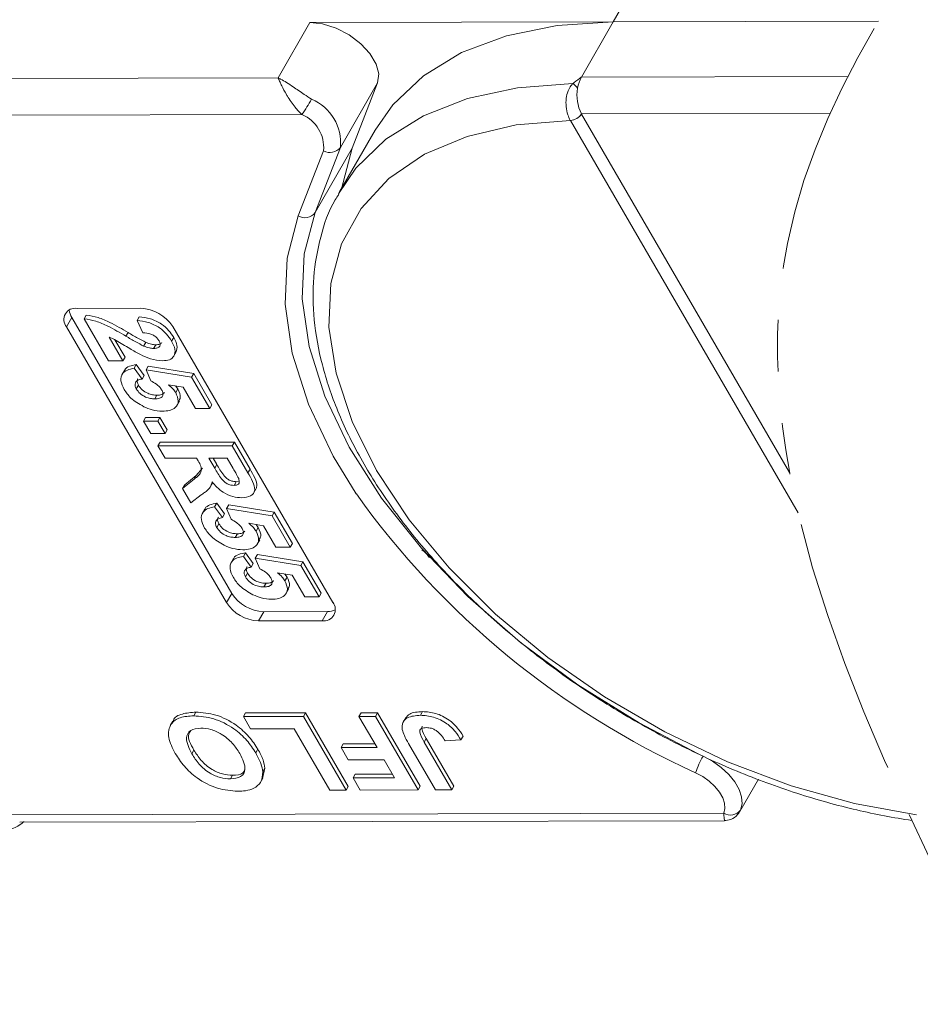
# Model space of a CAD drawing. Header units: millimetres. Extents: x 2548 to 3470, y -441 to 211.
# Tile 35 of 49: x 3220 to 3247, y 18 to 49. Entities that reach past the tile are written whole.
import ezdxf

# ---------------------------------------------------------------- set-up
doc = ezdxf.new("R2010")
doc.units = ezdxf.units.MM
doc.linetypes.add('PHANTOM2', pattern=[31.75, 15.875, -3.175, 3.175, -3.175, 3.175, -3.175])

msp = doc.modelspace()

# ---------------------------------------------------------------- linework, layer by layer
at = {"color": 7, "linetype": 'Continuous', "lineweight": 15}
for p, q in [((3237.976, 48.622), (3239.114, 50.604)), ((3228.656, 48.601), (3227.68, 46.902)), ((3228.656, 48.601), (3237.976, 48.622)), ((3236.999, 46.923), (3237.976, 48.622)), ((3246.126, 48.64), (3237.976, 48.622)), ((3245.188, 46.941), (3236.999, 46.923)), ((3227.68, 46.902), (3206.953, 46.856)), ((3229.595, 44.765), (3230.734, 46.747)), ((3229.955, 44.744), (3230.734, 46.747)), ((3206.956, 45.725), (3228.413, 45.772)), ((3237.002, 45.791), (3244.644, 45.808)), ((3237.003, 45.789), (3237.002, 45.791)), ((3243.398, 34.768), (3237.003, 45.789)), ((3236.659, 45.593), (3236.66, 45.591)), ((3236.66, 45.591), (3243.658, 33.531)), ((3230.659, 45.292), (3229.569, 43.395)), ((3229.077, 44.662), (3228.298, 42.66)), ((3228.816, 42.762), (3229.595, 44.765)), ((3229.955, 44.744), (3228.816, 42.762)), ((3229.624, 43.49), (3229.955, 44.744)), ((3221.502, 39.817), (3223.462, 39.821)), ((3221.339, 39.533), (3221.177, 39.25)), ((3226.257, 31.058), (3221.339, 39.533)), ((3221.722, 39.494), (3221.787, 39.607)), ((3222.472, 38.201), (3221.722, 39.494)), ((3223.348, 39.447), (3223.413, 39.56)), ((3223.526, 39.066), (3223.348, 39.447)), ((3226.094, 30.775), (3221.177, 39.25)), ((3223.004, 38.961), (3223.069, 39.074)), ((3224.443, 39.257), (3229.36, 30.782)), ((3222.486, 38.936), (3222.912, 38.202)), ((3222.667, 38.849), (3222.977, 38.315)), ((3223.549, 38.659), (3223.614, 38.772)), ((3224.406, 38.813), (3224.472, 38.926)), ((3223.857, 38.585), (3223.922, 38.698)), ((3224.471, 38.34), (3224.553, 38.482)), ((3222.912, 38.202), (3222.472, 38.201)), ((3222.912, 38.202), (3222.977, 38.315)), ((3222.96, 37.911), (3222.879, 37.769)), ((3223.259, 37.974), (3223.324, 38.087)), ((3223.259, 37.974), (3223.5, 37.644)), ((3223.324, 38.087), (3223.565, 37.758)), ((3223.626, 37.924), (3223.691, 38.037)), ((3223.765, 37.592), (3223.626, 37.924)), ((3223.626, 37.924), (3225.024, 37.699)), ((3223.691, 38.037), (3225.089, 37.812)), ((3223.5, 37.644), (3223.565, 37.758)), ((3225.024, 37.699), (3225.089, 37.812)), ((3225.024, 37.699), (3225.583, 36.735)), ((3225.089, 37.812), (3225.648, 36.848)), ((3223.323, 37.342), (3223.388, 37.455)), ((3224.761, 37.393), (3224.308, 37.469)), ((3224.532, 37.431), (3224.6, 37.339)), ((3224.535, 37.226), (3224.6, 37.339)), ((3225.143, 36.734), (3224.761, 37.393)), ((3223.893, 37.036), (3223.958, 37.149)), ((3224.565, 36.824), (3224.646, 36.966)), ((3225.583, 36.735), (3225.143, 36.734)), ((3225.583, 36.735), (3225.648, 36.848)), ((3223.546, 36.35), (3223.611, 36.463)), ((3223.546, 36.35), (3223.986, 36.351)), ((3223.767, 35.97), (3223.546, 36.35)), ((3223.611, 36.463), (3224.051, 36.464)), ((3223.986, 36.351), (3224.051, 36.464)), ((3223.986, 36.351), (3224.207, 35.971)), ((3224.051, 36.464), (3224.272, 36.084)), ((3224.207, 35.971), (3224.272, 36.084)), ((3224.207, 35.971), (3223.767, 35.97)), ((3224.053, 35.703), (3226.339, 35.708)), ((3226.274, 35.594), (3226.339, 35.708)), ((3226.339, 35.708), (3226.82, 34.878)), ((3223.988, 35.589), (3224.053, 35.703)), ((3223.988, 35.589), (3226.274, 35.594)), ((3224.208, 35.209), (3223.988, 35.589)), ((3226.274, 35.594), (3226.755, 34.764)), ((3225.176, 35.211), (3224.208, 35.209)), ((3225.225, 35.126), (3225.176, 35.211)), ((3226.113, 35.213), (3225.557, 35.212)), ((3225.557, 35.212), (3225.734, 34.906)), ((3225.687, 35.212), (3225.799, 35.019)), ((3226.301, 34.89), (3226.113, 35.213)), ((3225.166, 34.68), (3225.358, 34.907)), ((3225.734, 34.906), (3225.799, 35.019)), ((3226.755, 34.764), (3226.82, 34.878)), ((3224.745, 34.284), (3225.101, 34.567)), ((3224.81, 34.398), (3225.166, 34.68)), ((3225.101, 34.567), (3225.166, 34.68)), ((3226.392, 34.489), (3226.449, 34.499)), ((3224.745, 34.284), (3224.81, 34.398)), ((3225.003, 33.84), (3224.745, 34.284)), ((3225.59, 34.318), (3225.671, 34.46)), ((3226.326, 34.376), (3226.392, 34.489)), ((3226.925, 34.135), (3227.006, 34.277)), ((3225.316, 34.081), (3225.003, 33.84)), ((3225.432, 33.652), (3225.351, 33.51)), ((3225.73, 33.715), (3225.795, 33.828)), ((3225.73, 33.715), (3225.971, 33.385)), ((3225.795, 33.828), (3226.036, 33.498)), ((3226.098, 33.665), (3226.163, 33.778)), ((3226.236, 33.333), (3226.098, 33.665)), ((3226.098, 33.665), (3227.495, 33.439)), ((3226.163, 33.778), (3227.56, 33.553)), ((3225.971, 33.385), (3226.036, 33.498)), ((3227.495, 33.439), (3227.56, 33.553)), ((3227.495, 33.439), (3228.054, 32.476)), ((3227.56, 33.553), (3228.119, 32.589)), ((3225.794, 33.083), (3225.86, 33.196)), ((3227.232, 33.133), (3226.779, 33.21)), ((3227.003, 33.172), (3227.072, 33.08)), ((3227.006, 32.966), (3227.072, 33.08)), ((3227.614, 32.475), (3227.232, 33.133)), ((3226.365, 32.777), (3226.43, 32.89)), ((3227.036, 32.565), (3227.117, 32.707)), ((3228.054, 32.476), (3227.614, 32.475)), ((3228.054, 32.476), (3228.119, 32.589)), ((3226.315, 32.13), (3226.233, 31.989)), ((3226.613, 32.194), (3226.678, 32.307)), ((3226.613, 32.194), (3226.854, 31.864)), ((3226.678, 32.307), (3226.919, 31.977)), ((3226.98, 32.144), (3227.045, 32.257)), ((3227.119, 31.811), (3226.98, 32.144)), ((3226.98, 32.144), (3228.378, 31.918)), ((3227.045, 32.257), (3228.443, 32.031)), ((3226.854, 31.864), (3226.919, 31.977)), ((3228.378, 31.918), (3228.443, 32.031)), ((3228.378, 31.918), (3228.937, 30.955)), ((3228.443, 32.031), (3229.002, 31.068)), ((3226.677, 31.561), (3226.742, 31.675)), ((3228.115, 31.612), (3227.662, 31.689)), ((3227.886, 31.651), (3227.954, 31.558)), ((3227.889, 31.445), (3227.954, 31.558)), ((3228.497, 30.954), (3228.115, 31.612)), ((3227.247, 31.256), (3227.313, 31.369)), ((3227.919, 31.044), (3228, 31.185)), ((3226.257, 31.058), (3226.094, 30.775)), ((3228.937, 30.955), (3228.497, 30.954)), ((3228.937, 30.955), (3229.002, 31.068)), ((3227.238, 30.495), (3227.075, 30.212)), ((3229.198, 30.499), (3227.238, 30.495)), ((3229.198, 30.499), (3229.035, 30.216)), ((3229.035, 30.216), (3227.075, 30.212)), ((3225.087, 27.294), (3225.152, 27.408)), ((3226.615, 27.269), (3226.68, 27.382)), ((3226.615, 27.269), (3228.457, 27.273)), ((3226.833, 26.892), (3226.615, 27.269)), ((3226.68, 27.382), (3228.522, 27.386)), ((3228.457, 27.273), (3228.522, 27.386)), ((3228.457, 27.273), (3229.768, 25.013)), ((3228.522, 27.386), (3229.833, 25.126)), ((3230.165, 27.277), (3230.23, 27.39)), ((3230.165, 27.277), (3230.668, 27.278)), ((3230.72, 26.32), (3230.165, 27.277)), ((3230.23, 27.39), (3230.733, 27.391)), ((3230.668, 27.278), (3230.733, 27.391)), ((3230.668, 27.278), (3231.979, 25.018)), ((3230.733, 27.391), (3232.044, 25.131)), ((3231.6, 27.237), (3231.518, 27.096)), ((3232.055, 27.31), (3232.12, 27.423)), ((3224.45, 27.134), (3224.369, 26.992)), ((3228.173, 26.895), (3226.833, 26.892)), ((3229.266, 25.012), (3228.173, 26.895)), ((3233.299, 26.558), (3233.364, 26.672)), ((3229.615, 26.318), (3229.68, 26.431)), ((3229.68, 26.431), (3230.655, 26.433)), ((3232.515, 25.019), (3231.688, 26.444)), ((3232.169, 26.483), (3232.234, 26.596)), ((3232.169, 26.483), (3233.017, 25.02)), ((3232.234, 26.596), (3233.083, 25.133)), ((3233.299, 26.558), (3232.813, 26.528)), ((3225.031, 26.126), (3225.096, 26.239)), ((3226.995, 26.152), (3227.06, 26.265)), ((3229.615, 26.318), (3230.72, 26.32)), ((3229.833, 25.941), (3229.615, 26.318)), ((3230.939, 25.944), (3229.833, 25.941)), ((3231.258, 25.393), (3230.939, 25.944)), ((3226.214, 25.353), (3226.279, 25.466)), ((3227.276, 25.69), (3227.204, 25.364)), ((3227.211, 25.577), (3227.276, 25.69)), ((3229.985, 25.39), (3230.05, 25.504)), ((3230.05, 25.504), (3231.193, 25.506)), ((3227.133, 25.236), (3227.214, 25.377)), ((3229.768, 25.013), (3229.833, 25.126)), ((3229.985, 25.39), (3231.258, 25.393)), ((3230.204, 25.014), (3229.985, 25.39)), ((3231.979, 25.018), (3232.044, 25.131)), ((3233.017, 25.02), (3233.083, 25.133)), ((3241.868, 24.358), (3242.437, 25.35)), ((3229.768, 25.013), (3229.266, 25.012)), ((3231.979, 25.018), (3230.204, 25.014)), ((3233.017, 25.02), (3232.515, 25.019)), ((3241.372, 24.303), (3219.414, 24.254)), ((3219.741, 24.021), (3241.391, 24.069))]:
    msp.add_line(p, q, dxfattribs=at)
at = {"color": 7, "linetype": 'Continuous', "lineweight": 15, "flags": 128}
for points in [[(3230.734, 46.747), (3230.772, 47.019), (3230.693, 47.326), (3230.503, 47.646), (3230.219, 47.951), (3229.862, 48.218), (3229.461, 48.426), (3229.048, 48.557), (3228.656, 48.601)], [(3237.976, 48.622), (3236.258, 48.512), (3234.694, 48.195), (3233.314, 47.675), (3232.143, 46.962), (3231.202, 46.069), (3230.659, 45.292)], [(3236.732, 46.723), (3235.039, 46.598), (3233.5, 46.267), (3232.143, 45.738), (3230.993, 45.019), (3230.072, 44.124), (3229.534, 43.332)], [(3247.295, 24.255), (3245.391, 24.596), (3243.442, 25.142), (3241.486, 25.88), (3239.562, 26.798), (3237.71, 27.875), (3235.965, 29.091), (3234.362, 30.422), (3232.933, 31.842), (3231.706, 33.321), (3230.707, 34.83), (3229.954, 36.341), (3229.463, 37.821), (3229.243, 39.243), (3229.3, 40.578), (3229.631, 41.799), (3230.23, 42.882), (3231.085, 43.805), (3232.18, 44.551), (3233.492, 45.103), (3234.996, 45.452), (3236.66, 45.591)], [(3240.591, 26.124), (3238.769, 27.076), (3236.887, 28.247), (3235.125, 29.549), (3233.513, 30.957), (3232.083, 32.445), (3230.86, 33.986), (3229.866, 35.551), (3229.12, 37.113), (3228.636, 38.643), (3228.422, 40.112), (3228.483, 41.493), (3228.816, 42.762)], [(3228.298, 42.66), (3227.956, 41.36), (3227.894, 39.945), (3228.114, 38.44), (3228.61, 36.873), (3229.374, 35.273), (3230.084, 34.113)], [(3240.736, 26.055), (3241.026, 25.897), (3241.293, 25.707), (3241.525, 25.493), (3241.712, 25.264), (3241.846, 25.03), (3241.922, 24.802), (3241.936, 24.588), (3241.888, 24.398)], [(3240.509, 25.546), (3240.726, 25.427), (3240.926, 25.284), (3241.1, 25.124), (3241.241, 24.952), (3241.341, 24.777), (3241.398, 24.606), (3241.409, 24.445), (3241.372, 24.303)]]:
    msp.add_lwpolyline(points, dxfattribs=at)
at = {"color": 7, "linetype": 'Continuous', "lineweight": 15}
for centre, radius, start, end in [((3237.899, 46.427), 1.027, 151.137, 171.0902), ((3236.301, 46.094), 0.763, 40.1491, 55.5658), ((3238.096, 46.359), 1.233, 169.4134, 207.4295), ((3222.667, 49.715), 6.969, 325.5444, 330.1305), ((3228.147, 44.902), 1.455, 354.5664, 67.2376), ((3227.99, 44.766), 1.091, 354.5664, 67.2376), ((3236.639, 46.025), 0.432, 272.6947, 327.2216), ((3236.64, 46.021), 0.43, 272.7339, 327.5146), ((3229.28, 44.996), 0.391, 238.5972, 323.7029), ((3228.501, 42.993), 0.391, 238.5972, 323.7029), ((3221.447, 39.472), 0.349, 80.921, 219.3383), ((3221.771, 39.805), 0.51, 184.4162, 212.2288), ((3223.408, 38.593), 1.229, 32.7297, 87.5188), ((3251.216, 49.199), 25.964, 215.5235, 245.6452), ((3227.291, 31.723), 1.229, 212.7297, 267.5188), ((3227.129, 31.44), 1.229, 212.7297, 267.5188), ((3229.09, 30.561), 0.349, 260.921, 39.3383), ((3229.215, 31.009), 0.51, 268.0228, 295.8286), ((3243.122, 24.685), 2.751, 150.1208, 161.7639), ((3241.579, 24.625), 0.383, 237.2666, 323.7036)]:
    msp.add_arc(centre, radius, start, end, dxfattribs=at)
msp.add_ellipse((3231.993, 32.152), major_axis=(-0.322, 0.241), ratio=0.642726, start_param=4.005024, end_param=4.860077, dxfattribs=at)
at = {"color": 3, "linetype": 'PHANTOM2', "lineweight": 9, "ltscale": 0.5}
msp.add_spline([(3255.546, 91.085), (3260.122, 71.783), (3243.329, 41.811), (3249.919, 18.428)], degree=3, dxfattribs=at)
at = {"color": 7, "linetype": 'Continuous', "lineweight": 15}
for points, knots in [([(3236.999, 46.923), (3236.998, 46.922), (3236.923, 46.869), (3236.831, 46.805), (3236.747, 46.736), (3236.732, 46.723)], [0, 0, 0, 0, 0.012087, 0.82463, 1, 1, 1, 1]), ([(3227.68, 46.902), (3227.681, 46.901), (3227.687, 46.899), (3227.707, 46.889), (3227.73, 46.877), (3227.868, 46.805), (3228.105, 46.657), (3228.436, 46.421), (3228.634, 46.293), (3228.71, 46.244)], [0, 0, 0, 0, 0.005088, 0.020369, 0.070807, 0.089086, 0.500311, 0.809226, 1, 1, 1, 1]), ([(3228.413, 45.772), (3228.376, 45.807), (3228.303, 45.878), (3228.19, 46.012), (3228.075, 46.167), (3227.991, 46.298), (3227.892, 46.465), (3227.812, 46.615), (3227.746, 46.754), (3227.719, 46.814), (3227.704, 46.846), (3227.696, 46.865), (3227.689, 46.88), (3227.685, 46.89), (3227.683, 46.896), (3227.681, 46.899), (3227.68, 46.901), (3227.68, 46.902)], [0, 0, 0, 0, 0.1010295, 0.2049461, 0.3371683, 0.4742971, 0.5161999, 0.7436507, 0.8530899, 0.914248, 0.9321698, 0.9601369, 0.976545, 0.9861936, 0.994698, 0.9959318, 1, 1, 1, 1]), ([(3236.732, 46.723), (3236.713, 46.702), (3236.655, 46.636), (3236.579, 46.488), (3236.524, 46.268), (3236.522, 46.012), (3236.57, 45.773), (3236.631, 45.649), (3236.659, 45.593)], [0, 0, 0, 0, 0.07361, 0.225281, 0.412719, 0.616054, 0.826783, 1, 1, 1, 1]), ([(3229.545, 43.316), (3229.508, 43.261), (3229.244, 42.868), (3228.966, 42.016), (3228.736, 40.785), (3228.757, 39.464), (3229.003, 38.083), (3229.482, 36.656), (3230.184, 35.207), (3231.099, 33.761), (3232.21, 32.342), (3233.497, 30.973), (3234.94, 29.676), (3236.515, 28.469), (3238.197, 27.371), (3239.961, 26.398), (3241.779, 25.565), (3243.623, 24.886), (3245.426, 24.382), (3246.594, 24.161), (3247.151, 24.078)], [0, 0, 0, 0, 0.008583, 0.0609079, 0.1132403, 0.1660691, 0.2196553, 0.2739297, 0.3286434, 0.383549, 0.4384672, 0.4933295, 0.5481255, 0.6028664, 0.6575727, 0.7122689, 0.7669788, 0.8217225, 0.876527, 0.9278193, 0.9278193, 0.9278193, 0.9278193]), ([(3221.722, 39.494), (3221.842, 39.475), (3222.081, 39.439), (3222.524, 39.243), (3222.822, 39.068), (3223.004, 38.961)], [0, 0, 0, 0, 0.279551, 0.559332, 1, 1, 1, 1]), ([(3221.787, 39.607), (3221.907, 39.589), (3222.146, 39.552), (3222.589, 39.356), (3222.887, 39.181), (3223.069, 39.074)], [0, 0, 0, 0, 0.279551, 0.559332, 1, 1, 1, 1]), ([(3223.348, 39.447), (3223.461, 39.433), (3223.686, 39.407), (3224.023, 39.244), (3224.265, 39.027), (3224.359, 38.884), (3224.406, 38.813)], [0, 0, 0, 0, 0.280752, 0.55897, 0.779275, 1, 1, 1, 1]), ([(3223.413, 39.56), (3223.526, 39.546), (3223.751, 39.52), (3224.088, 39.357), (3224.33, 39.141), (3224.425, 38.998), (3224.472, 38.926)], [0, 0, 0, 0, 0.280752, 0.55897, 0.779275, 1, 1, 1, 1]), ([(3223.069, 39.074), (3223.169, 39.015), (3223.348, 38.908), (3223.533, 38.814), (3223.614, 38.772)], [0, 0, 0, 0, 0.5602349, 1, 1, 1, 1]), ([(3224.021, 38.82), (3224.003, 38.847), (3223.966, 38.903), (3223.875, 38.977), (3223.719, 39.051), (3223.606, 39.06), (3223.526, 39.066)], [0, 0, 0, 0, 0.187236, 0.374084, 0.560696, 1, 1, 1, 1]), ([(3223.452, 38.395), (3223.342, 38.455), (3223.159, 38.554), (3222.914, 38.706), (3222.707, 38.836), (3222.559, 38.903), (3222.486, 38.936)], [0, 0, 0, 0, 0.339985, 0.560186, 0.78038, 1, 1, 1, 1]), ([(3223.004, 38.961), (3223.104, 38.901), (3223.283, 38.795), (3223.468, 38.701), (3223.549, 38.659)], [0, 0, 0, 0, 0.560235, 1, 1, 1, 1]), ([(3223.614, 38.772), (3223.674, 38.749), (3223.78, 38.708), (3223.879, 38.701), (3223.922, 38.698)], [0, 0, 0, 0, 0.5601166, 1, 1, 1, 1]), ([(3223.857, 38.585), (3223.899, 38.587), (3223.982, 38.591), (3224.057, 38.647), (3224.065, 38.732), (3224.036, 38.79), (3224.021, 38.82)], [0, 0, 0, 0, 0.2806635, 0.5594614, 0.7793655, 1, 1, 1, 1]), ([(3223.922, 38.698), (3223.965, 38.699), (3224.048, 38.702), (3224.089, 38.746), (3224.109, 38.767)], [0, 0, 0, 0, 0.520649, 1, 1, 1, 1]), ([(3224.406, 38.813), (3224.45, 38.727), (3224.536, 38.556), (3224.502, 38.349), (3224.359, 38.223), (3224.211, 38.211), (3224.137, 38.204)], [0, 0, 0, 0, 0.280568, 0.55975, 0.779795, 1, 1, 1, 1]), ([(3224.472, 38.926), (3224.517, 38.839), (3224.606, 38.669), (3224.563, 38.535), (3224.542, 38.469)], [0, 0, 0, 0, 0.511088, 1, 1, 1, 1]), ([(3223.549, 38.659), (3223.609, 38.636), (3223.715, 38.595), (3223.814, 38.588), (3223.857, 38.585)], [0, 0, 0, 0, 0.560117, 1, 1, 1, 1]), ([(3224.137, 38.204), (3224.012, 38.217), (3223.788, 38.24), (3223.555, 38.347), (3223.452, 38.395)], [0, 0, 0, 0, 0.558458, 1, 1, 1, 1]), ([(3222.951, 37.325), (3222.907, 37.416), (3222.819, 37.598), (3222.877, 37.81), (3223.038, 37.934), (3223.185, 37.961), (3223.259, 37.974)], [0, 0, 0, 0, 0.279948, 0.559031, 0.779331, 1, 1, 1, 1]), ([(3222.962, 37.892), (3222.964, 37.903), (3222.978, 37.973), (3223.11, 38.044), (3223.253, 38.073), (3223.324, 38.087)], [0, 0, 0, 0, 0.0835018, 0.5413674, 1, 1, 1, 1]), ([(3223.5, 37.644), (3223.454, 37.636), (3223.364, 37.619), (3223.293, 37.542), (3223.275, 37.446), (3223.307, 37.376), (3223.323, 37.342)], [0, 0, 0, 0, 0.2802995, 0.5599611, 0.7800424, 1, 1, 1, 1]), ([(3223.374, 37.655), (3223.37, 37.652), (3223.346, 37.628), (3223.343, 37.557), (3223.373, 37.489), (3223.388, 37.455)], [0, 0, 0, 0, 0.083768, 0.542013, 1, 1, 1, 1]), ([(3224.101, 37.315), (3224.08, 37.346), (3224.039, 37.407), (3223.923, 37.506), (3223.825, 37.559), (3223.765, 37.592)], [0, 0, 0, 0, 0.279963, 0.560065, 1, 1, 1, 1]), ([(3223.553, 36.795), (3223.409, 36.878), (3223.151, 37.026), (3223.012, 37.233), (3222.951, 37.325)], [0, 0, 0, 0, 0.558353, 1, 1, 1, 1]), ([(3223.323, 37.342), (3223.357, 37.293), (3223.426, 37.197), (3223.596, 37.089), (3223.759, 37.041), (3223.848, 37.038), (3223.893, 37.036)], [0, 0, 0, 0, 0.279573, 0.558664, 0.778923, 1, 1, 1, 1]), ([(3223.388, 37.455), (3223.423, 37.407), (3223.491, 37.31), (3223.661, 37.202), (3223.824, 37.155), (3223.913, 37.151), (3223.958, 37.149)], [0, 0, 0, 0, 0.279573, 0.558664, 0.778923, 1, 1, 1, 1]), ([(3223.893, 37.036), (3223.944, 37.038), (3224.045, 37.043), (3224.138, 37.108), (3224.153, 37.209), (3224.119, 37.28), (3224.101, 37.315)], [0, 0, 0, 0, 0.280898, 0.55946, 0.779497, 1, 1, 1, 1]), ([(3223.958, 37.149), (3224.011, 37.151), (3224.112, 37.154), (3224.164, 37.206), (3224.189, 37.231)], [0, 0, 0, 0, 0.518665, 1, 1, 1, 1]), ([(3224.535, 37.226), (3224.573, 37.136), (3224.649, 36.956), (3224.546, 36.769), (3224.36, 36.669), (3224.203, 36.66), (3224.124, 36.656)], [0, 0, 0, 0, 0.2790069, 0.5586194, 0.7790735, 1, 1, 1, 1]), ([(3224.308, 37.469), (3224.359, 37.427), (3224.452, 37.35), (3224.51, 37.264), (3224.535, 37.226)], [0, 0, 0, 0, 0.559888, 1, 1, 1, 1]), ([(3224.6, 37.339), (3224.643, 37.247), (3224.712, 37.098), (3224.645, 36.999), (3224.62, 36.961)], [0, 0, 0, 0, 0.621608, 1, 1, 1, 1]), ([(3224.124, 36.656), (3224.02, 36.663), (3223.836, 36.676), (3223.64, 36.758), (3223.553, 36.795)], [0, 0, 0, 0, 0.5595341, 1, 1, 1, 1]), ([(3225.101, 34.567), (3225.198, 34.638), (3225.333, 34.738), (3225.32, 34.966), (3225.257, 35.072), (3225.225, 35.126)], [0, 0, 0, 0, 0.561022, 0.779295, 1, 1, 1, 1]), ([(3225.734, 34.906), (3225.795, 34.794), (3225.871, 34.654), (3226.015, 34.491), (3226.115, 34.423), (3226.226, 34.382), (3226.293, 34.378), (3226.326, 34.376)], [0, 0, 0, 0, 0.500962, 0.625785, 0.750436, 0.875032, 1, 1, 1, 1]), ([(3225.799, 35.019), (3225.86, 34.907), (3225.936, 34.767), (3226.08, 34.604), (3226.18, 34.537), (3226.291, 34.495), (3226.358, 34.491), (3226.392, 34.489)], [0, 0, 0, 0, 0.500962, 0.625785, 0.750436, 0.875032, 1, 1, 1, 1]), ([(3226.469, 34.588), (3226.439, 34.644), (3226.386, 34.745), (3226.327, 34.846), (3226.301, 34.89)], [0, 0, 0, 0, 0.559921, 1, 1, 1, 1]), ([(3226.82, 34.878), (3226.87, 34.788), (3226.969, 34.61), (3227.053, 34.385), (3227.007, 34.292), (3226.994, 34.265)], [0, 0, 0, 0, 0.4173287, 0.8317341, 1, 1, 1, 1]), ([(3226.326, 34.376), (3226.362, 34.379), (3226.434, 34.384), (3226.505, 34.456), (3226.483, 34.538), (3226.469, 34.588)], [0, 0, 0, 0, 0.281129, 0.561183, 1, 1, 1, 1]), ([(3226.755, 34.764), (3226.806, 34.675), (3226.906, 34.496), (3226.985, 34.267), (3226.929, 34.127), (3226.814, 34.023), (3226.666, 34.007), (3226.567, 33.996)], [0, 0, 0, 0, 0.251143, 0.500527, 0.625735, 0.75105, 1, 1, 1, 1]), ([(3225.651, 34.49), (3225.636, 34.43), (3225.612, 34.33), (3225.513, 34.229), (3225.418, 34.152), (3225.35, 34.104), (3225.316, 34.081)], [0, 0, 0, 0, 0.339579, 0.559591, 0.779787, 1, 1, 1, 1]), ([(3226.567, 33.996), (3226.475, 34.002), (3226.291, 34.015), (3226.008, 34.143), (3225.794, 34.314), (3225.698, 34.432), (3225.651, 34.49)], [0, 0, 0, 0, 0.2799536, 0.5589329, 0.7791735, 1, 1, 1, 1]), ([(3225.423, 33.066), (3225.379, 33.157), (3225.291, 33.339), (3225.349, 33.551), (3225.51, 33.675), (3225.657, 33.701), (3225.73, 33.715)], [0, 0, 0, 0, 0.279948, 0.559031, 0.779331, 1, 1, 1, 1]), ([(3225.434, 33.633), (3225.436, 33.644), (3225.45, 33.714), (3225.582, 33.785), (3225.724, 33.814), (3225.795, 33.828)], [0, 0, 0, 0, 0.083502, 0.541367, 1, 1, 1, 1]), ([(3225.971, 33.385), (3225.926, 33.377), (3225.835, 33.36), (3225.765, 33.283), (3225.747, 33.186), (3225.778, 33.117), (3225.794, 33.083)], [0, 0, 0, 0, 0.2802995, 0.5599611, 0.7800424, 1, 1, 1, 1]), ([(3225.846, 33.396), (3225.842, 33.392), (3225.817, 33.369), (3225.814, 33.298), (3225.844, 33.23), (3225.86, 33.196)], [0, 0, 0, 0, 0.0837684, 0.5420129, 1, 1, 1, 1]), ([(3226.573, 33.056), (3226.552, 33.087), (3226.51, 33.148), (3226.394, 33.247), (3226.296, 33.3), (3226.236, 33.333)], [0, 0, 0, 0, 0.279963, 0.560065, 1, 1, 1, 1]), ([(3226.025, 32.536), (3225.881, 32.618), (3225.622, 32.767), (3225.484, 32.974), (3225.423, 33.066)], [0, 0, 0, 0, 0.558353, 1, 1, 1, 1]), ([(3225.794, 33.083), (3225.829, 33.034), (3225.898, 32.938), (3226.067, 32.829), (3226.23, 32.782), (3226.32, 32.779), (3226.365, 32.777)], [0, 0, 0, 0, 0.279573, 0.558664, 0.778923, 1, 1, 1, 1]), ([(3225.86, 33.196), (3225.894, 33.147), (3225.963, 33.051), (3226.132, 32.943), (3226.295, 32.895), (3226.385, 32.892), (3226.43, 32.89)], [0, 0, 0, 0, 0.279573, 0.558664, 0.778923, 1, 1, 1, 1]), ([(3226.365, 32.777), (3226.416, 32.779), (3226.517, 32.784), (3226.61, 32.849), (3226.625, 32.95), (3226.59, 33.021), (3226.573, 33.056)], [0, 0, 0, 0, 0.280898, 0.55946, 0.779497, 1, 1, 1, 1]), ([(3226.779, 33.21), (3226.831, 33.167), (3226.923, 33.091), (3226.981, 33.004), (3227.006, 32.966)], [0, 0, 0, 0, 0.559888, 1, 1, 1, 1]), ([(3227.072, 33.08), (3227.114, 32.987), (3227.183, 32.839), (3227.117, 32.74), (3227.092, 32.702)], [0, 0, 0, 0, 0.621608, 1, 1, 1, 1]), ([(3226.43, 32.89), (3226.482, 32.892), (3226.583, 32.894), (3226.635, 32.946), (3226.661, 32.972)], [0, 0, 0, 0, 0.518665, 1, 1, 1, 1]), ([(3227.006, 32.966), (3227.044, 32.877), (3227.12, 32.697), (3227.018, 32.509), (3226.832, 32.41), (3226.674, 32.401), (3226.595, 32.397)], [0, 0, 0, 0, 0.279007, 0.558619, 0.779074, 1, 1, 1, 1]), ([(3226.595, 32.397), (3226.492, 32.404), (3226.308, 32.416), (3226.111, 32.499), (3226.025, 32.536)], [0, 0, 0, 0, 0.559534, 1, 1, 1, 1]), ([(3226.305, 31.545), (3226.261, 31.636), (3226.173, 31.818), (3226.231, 32.03), (3226.392, 32.154), (3226.539, 32.18), (3226.613, 32.194)], [0, 0, 0, 0, 0.279948, 0.559031, 0.779331, 1, 1, 1, 1]), ([(3226.316, 32.112), (3226.319, 32.123), (3226.332, 32.192), (3226.464, 32.264), (3226.607, 32.292), (3226.678, 32.307)], [0, 0, 0, 0, 0.083502, 0.541367, 1, 1, 1, 1]), ([(3226.854, 31.864), (3226.808, 31.855), (3226.718, 31.838), (3226.647, 31.762), (3226.629, 31.665), (3226.661, 31.596), (3226.677, 31.561)], [0, 0, 0, 0, 0.2803, 0.559961, 0.780042, 1, 1, 1, 1]), ([(3226.728, 31.875), (3226.724, 31.871), (3226.7, 31.847), (3226.697, 31.777), (3226.727, 31.709), (3226.742, 31.675)], [0, 0, 0, 0, 0.0837684, 0.5420129, 1, 1, 1, 1]), ([(3227.455, 31.535), (3227.435, 31.565), (3227.393, 31.627), (3227.277, 31.726), (3227.179, 31.779), (3227.119, 31.811)], [0, 0, 0, 0, 0.279963, 0.560065, 1, 1, 1, 1]), ([(3226.907, 31.015), (3226.763, 31.097), (3226.505, 31.245), (3226.366, 31.453), (3226.305, 31.545)], [0, 0, 0, 0, 0.558353, 1, 1, 1, 1]), ([(3226.677, 31.561), (3226.712, 31.513), (3226.78, 31.416), (3226.95, 31.308), (3227.113, 31.261), (3227.202, 31.257), (3227.247, 31.256)], [0, 0, 0, 0, 0.279573, 0.558664, 0.778923, 1, 1, 1, 1]), ([(3226.742, 31.675), (3226.777, 31.626), (3226.845, 31.53), (3227.015, 31.421), (3227.178, 31.374), (3227.268, 31.371), (3227.313, 31.369)], [0, 0, 0, 0, 0.279573, 0.558664, 0.778923, 1, 1, 1, 1]), ([(3227.247, 31.256), (3227.298, 31.258), (3227.4, 31.263), (3227.492, 31.328), (3227.507, 31.429), (3227.473, 31.5), (3227.455, 31.535)], [0, 0, 0, 0, 0.280898, 0.55946, 0.779497, 1, 1, 1, 1]), ([(3227.662, 31.689), (3227.714, 31.646), (3227.806, 31.57), (3227.864, 31.483), (3227.889, 31.445)], [0, 0, 0, 0, 0.5598879, 1, 1, 1, 1]), ([(3227.954, 31.558), (3227.997, 31.466), (3228.066, 31.318), (3227.999, 31.218), (3227.974, 31.181)], [0, 0, 0, 0, 0.621608, 1, 1, 1, 1]), ([(3227.313, 31.369), (3227.365, 31.37), (3227.466, 31.373), (3227.518, 31.425), (3227.543, 31.45)], [0, 0, 0, 0, 0.5186651, 1, 1, 1, 1]), ([(3227.889, 31.445), (3227.927, 31.355), (3228.003, 31.176), (3227.9, 30.988), (3227.715, 30.889), (3227.557, 30.88), (3227.478, 30.875)], [0, 0, 0, 0, 0.279007, 0.558619, 0.779074, 1, 1, 1, 1]), ([(3227.478, 30.875), (3227.375, 30.882), (3227.19, 30.895), (3226.994, 30.978), (3226.907, 31.015)], [0, 0, 0, 0, 0.559534, 1, 1, 1, 1]), ([(3224.522, 26.136), (3224.438, 26.303), (3224.27, 26.636), (3224.339, 27.042), (3224.649, 27.265), (3224.941, 27.285), (3225.087, 27.294)], [0, 0, 0, 0, 0.280551, 0.559488, 0.779434, 1, 1, 1, 1]), ([(3224.456, 27.114), (3224.458, 27.127), (3224.475, 27.251), (3224.729, 27.371), (3225.011, 27.396), (3225.152, 27.408)], [0, 0, 0, 0, 0.05675, 0.527711, 1, 1, 1, 1]), ([(3225.087, 27.294), (3225.289, 27.28), (3225.692, 27.25), (3226.307, 26.939), (3226.742, 26.543), (3226.91, 26.282), (3226.995, 26.152)], [0, 0, 0, 0, 0.2799425, 0.558704, 0.7790449, 1, 1, 1, 1]), ([(3225.152, 27.408), (3225.354, 27.393), (3225.757, 27.364), (3226.372, 27.052), (3226.807, 26.657), (3226.975, 26.396), (3227.06, 26.265)], [0, 0, 0, 0, 0.2799425, 0.558704, 0.7790449, 1, 1, 1, 1]), ([(3231.496, 26.873), (3231.493, 26.949), (3231.488, 27.099), (3231.671, 27.282), (3231.909, 27.299), (3232.055, 27.31)], [0, 0, 0, 0, 0.280122, 0.560355, 1, 1, 1, 1]), ([(3231.598, 27.219), (3231.634, 27.267), (3231.734, 27.403), (3231.969, 27.415), (3232.12, 27.423)], [0, 0, 0, 0, 0.358473, 1, 1, 1, 1]), ([(3232.055, 27.31), (3232.187, 27.302), (3232.45, 27.286), (3232.86, 27.082), (3233.134, 26.816), (3233.244, 26.644), (3233.299, 26.558)], [0, 0, 0, 0, 0.280246, 0.558416, 0.778827, 1, 1, 1, 1]), ([(3232.12, 27.423), (3232.252, 27.415), (3232.515, 27.399), (3232.925, 27.195), (3233.199, 26.929), (3233.309, 26.757), (3233.364, 26.672)], [0, 0, 0, 0, 0.280246, 0.558416, 0.778827, 1, 1, 1, 1]), ([(3232.241, 26.933), (3232.182, 26.929), (3232.094, 26.924), (3232.03, 26.861), (3232.03, 26.72), (3232.107, 26.588), (3232.169, 26.483)], [0, 0, 0, 0, 0.249396, 0.374426, 0.499454, 1, 1, 1, 1]), ([(3232.109, 26.976), (3232.107, 26.974), (3232.089, 26.957), (3232.105, 26.827), (3232.176, 26.699), (3232.234, 26.596)], [0, 0, 0, 0, 0.024971, 0.219843, 1, 1, 1, 1]), ([(3232.582, 26.809), (3232.552, 26.83), (3232.493, 26.872), (3232.371, 26.923), (3232.29, 26.929), (3232.241, 26.933)], [0, 0, 0, 0, 0.2806722, 0.5608436, 1, 1, 1, 1]), ([(3225.306, 26.918), (3225.19, 26.904), (3224.958, 26.875), (3224.806, 26.576), (3224.945, 26.297), (3225.031, 26.126)], [0, 0, 0, 0, 0.279991, 0.559768, 1, 1, 1, 1]), ([(3224.996, 26.841), (3224.971, 26.805), (3224.864, 26.655), (3224.996, 26.419), (3225.096, 26.239)], [0, 0, 0, 0, 0.241235, 1, 1, 1, 1]), ([(3226.501, 26.136), (3226.433, 26.243), (3226.297, 26.456), (3225.975, 26.728), (3225.612, 26.893), (3225.408, 26.91), (3225.306, 26.918)], [0, 0, 0, 0, 0.281021, 0.560116, 0.779939, 1, 1, 1, 1]), ([(3231.688, 26.444), (3231.642, 26.525), (3231.559, 26.67), (3231.515, 26.811), (3231.496, 26.873)], [0, 0, 0, 0, 0.560294, 1, 1, 1, 1]), ([(3232.813, 26.528), (3232.779, 26.583), (3232.717, 26.68), (3232.623, 26.77), (3232.582, 26.809)], [0, 0, 0, 0, 0.561018, 1, 1, 1, 1]), ([(3226.439, 24.976), (3226.235, 24.992), (3225.828, 25.023), (3225.21, 25.342), (3224.775, 25.741), (3224.606, 26.004), (3224.522, 26.136)], [0, 0, 0, 0, 0.279831, 0.558669, 0.779006, 1, 1, 1, 1]), ([(3225.031, 26.126), (3225.098, 26.02), (3225.231, 25.808), (3225.549, 25.534), (3225.912, 25.374), (3226.113, 25.36), (3226.214, 25.353)], [0, 0, 0, 0, 0.281087, 0.560013, 0.779691, 1, 1, 1, 1]), ([(3225.096, 26.239), (3225.163, 26.133), (3225.296, 25.921), (3225.614, 25.647), (3225.977, 25.487), (3226.178, 25.473), (3226.279, 25.466)], [0, 0, 0, 0, 0.281087, 0.560013, 0.779691, 1, 1, 1, 1]), ([(3226.214, 25.353), (3226.331, 25.366), (3226.565, 25.391), (3226.727, 25.685), (3226.586, 25.965), (3226.501, 26.136)], [0, 0, 0, 0, 0.280278, 0.559877, 1, 1, 1, 1]), ([(3226.995, 26.152), (3227.055, 26.041), (3227.163, 25.845), (3227.196, 25.659), (3227.211, 25.577)], [0, 0, 0, 0, 0.560171, 1, 1, 1, 1]), ([(3227.06, 26.265), (3227.12, 26.155), (3227.228, 25.958), (3227.261, 25.772), (3227.276, 25.69)], [0, 0, 0, 0, 0.560171, 1, 1, 1, 1]), ([(3226.279, 25.466), (3226.405, 25.474), (3226.594, 25.486), (3226.646, 25.612), (3226.663, 25.654)], [0, 0, 0, 0, 0.659913, 1, 1, 1, 1]), ([(3227.211, 25.577), (3227.204, 25.457), (3227.19, 25.241), (3227.015, 25.12), (3226.938, 25.066)], [0, 0, 0, 0, 0.5599557, 1, 1, 1, 1]), ([(3226.938, 25.066), (3226.855, 25.037), (3226.707, 24.984), (3226.521, 24.979), (3226.439, 24.976)], [0, 0, 0, 0, 0.559564, 1, 1, 1, 1]), ([(3241.391, 24.069), (3241.391, 24.069), (3241.395, 24.065), (3241.389, 24.106), (3241.377, 24.244), (3241.372, 24.303)], [0, 0, 0, 0, 0.0045186, 0.5696109, 1, 1, 1, 1]), ([(3241.39, 24.075), (3241.458, 24.08), (3241.61, 24.09), (3241.795, 24.23), (3241.859, 24.35), (3241.885, 24.399)], [0, 0, 0, 0, 0.327834, 0.726656, 1, 1, 1, 1]), ([(3219.4, 23.836), (3219.437, 23.833), (3219.537, 23.827), (3219.695, 23.904), (3219.804, 23.99), (3219.869, 24.042), (3219.873, 24.046)], [0, 0, 0, 0, 0.210793, 0.570573, 0.968108, 1, 1, 1, 1])]:
    msp.add_open_spline(points, degree=3, knots=knots, dxfattribs=at)

doc.saveas('drawing.dxf')
